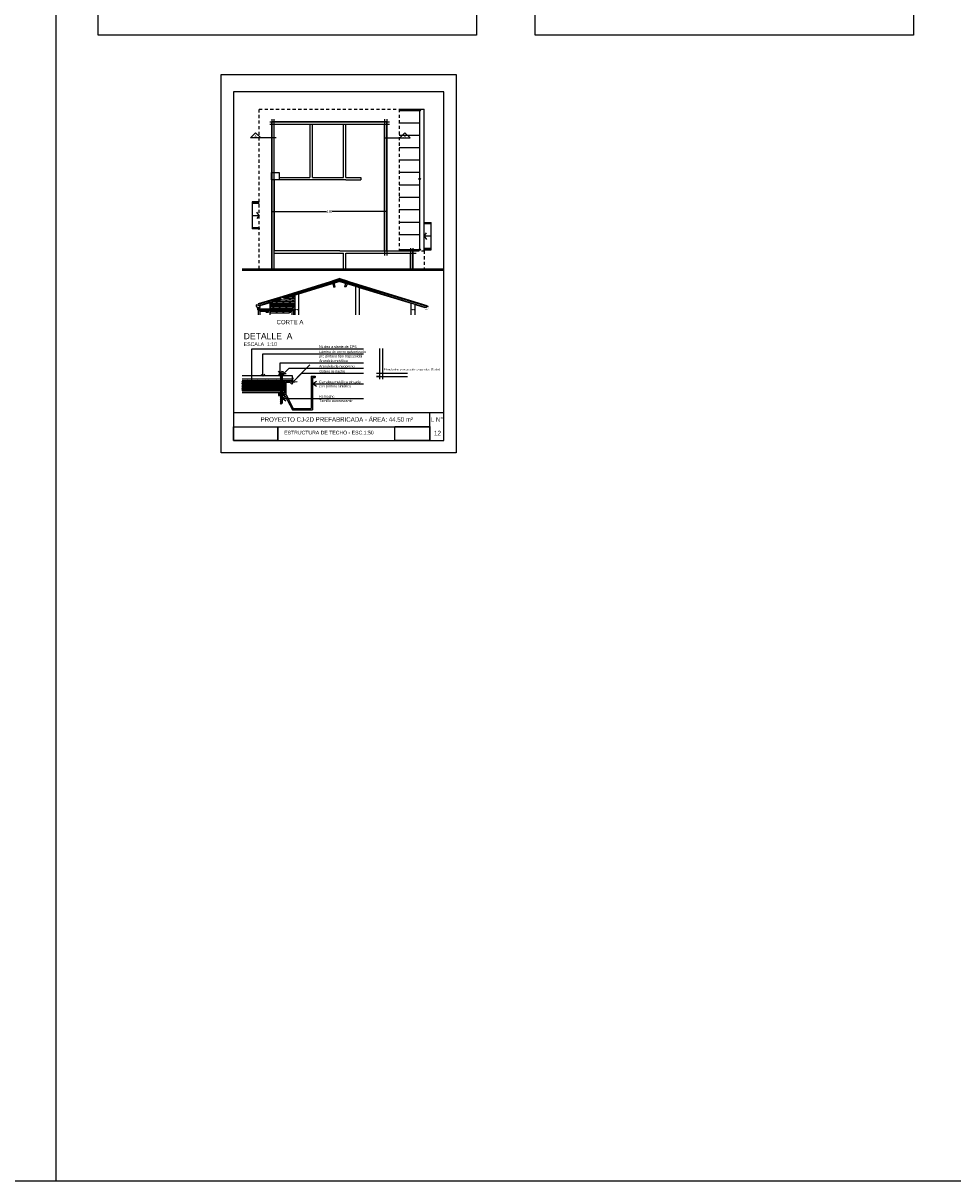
# Model space of a CAD drawing. Header units: millimetres. Extents: x 201 to 840, y 135 to 685.
# Tile 157 of 219: x 335 to 373, y 274 to 320. Entities that reach past the tile are written whole.
import ezdxf

# ---------------------------------------------------------------- set-up
doc = ezdxf.new("R2010")
doc.units = ezdxf.units.MM
doc.linetypes.add('HIDDEN2', pattern=[0.1875, 0.125, -0.0625])
for name, color, linetype in [('0.2', 1, 'Continuous'), ('01', 1, 'Continuous'), ('02', 2, 'Continuous'), ('03', 3, 'Continuous'), ('04', 4, 'Continuous'), ('05', 5, 'Continuous'), ('10', 251, 'Continuous'), ('AREA', 2, 'Continuous'), ('chapa', 3, 'Continuous'), ('electricidad', 3, 'Continuous'), ('ESTRUCTURA', 5, 'Continuous'), ('Ladrillo visto', 250, 'Continuous'), ('LAMINA', 6, 'Continuous'), ('LINEA DE CORTE', 4, 'Continuous'), ('LLAMADAS', 1, 'Continuous'), ('muro', 6, 'Continuous'), ('Muro prefabricado', 5, 'Continuous'), ('piso', 1, 'Continuous'), ('PROYECCIONES', 2, 'Continuous'), ('Techo', 4, 'Continuous'), ('TEXT', 4, 'Continuous'), ('TEXTO LAMINA', 2, 'Continuous'), ('TEXTOS VARIOS', 3, 'Continuous')]:
    doc.layers.add(name, color=color, linetype=linetype)
doc.layers.add('001', color=1, linetype='Continuous', lineweight=5)
doc.layers.add('01 DETALLES', color=2, linetype='Continuous', lineweight=5)
doc.styles.add('ARIAL', font='arial.ttf', dxfattribs={"height": 0.06})
doc.styles.add('Estilo30', font='arial.ttf', dxfattribs={"height": 0.3})
doc.styles.get("Standard").update_dxf_attribs({"font": 'arial.ttf'})
doc.styles.add('STYLE1', font='ARIALUNI.TTF', dxfattribs={"height": 0.09})
doc.dimstyles.new('05', dxfattribs={"dimscale": 0, "dimtxt": 0.09, "dimasz": 0.05, "dimexe": 0, "dimexo": 0, "dimgap": 0, "dimtad": 0, "dimzin": 0, "dimdsep": 46, "dimtxsty": 'Standard', "dimblk": 'OPEN90', "dimcen": 0.25, "dimclrd": 1, "dimclre": 1, "dimclrt": 3, "dimadec": 0, "dimazin": 0, "dimtfac": 1, "dimtofl": 0, "dimtmove": 2, "dimatfit": 3, "dimldrblk": 'BOXFILLED', "dimfxl": 1, "dimtolj": 1, "dimtzin": 0, "dimarcsym": 0})
doc.dimstyles.new('D3', dxfattribs={"dimscale": 0, "dimtxt": 0.09, "dimasz": 0.06, "dimexe": 0, "dimexo": 0.15, "dimgap": 0, "dimtad": 0, "dimzin": 0, "dimdsep": 46, "dimtxsty": 'STYLE1', "dimblk": 'ARCHTICK', "dimcen": 1, "dimse1": 1, "dimse2": 1, "dimclrd": 1, "dimclre": 1, "dimclrt": 3, "dimadec": 0, "dimazin": 0, "dimtfac": 1, "dimtmove": 2, "dimatfit": 1, "dimldrblk": 'OPEN90', "dimfxl": 1, "dimtolj": 1, "dimtzin": 0, "dimarcsym": 0})
picture_1 = doc.add_image_def('image1.jpg', size_in_pixel=(635, 198))
picture_2 = doc.add_image_def('image3.jpg', size_in_pixel=(635, 198))
picture_3 = doc.add_image_def('image4.png', size_in_pixel=(322, 127))
picture_4 = doc.add_image_def('image5.jpg', size_in_pixel=(635, 198))
picture_5 = doc.add_image_def('image6.png', size_in_pixel=(322, 127))

# ---------------------------------------------------------------- blocks, each defined once
blk = doc.blocks.new('fggf')
at = {"layer": 'AREA', "ltscale": 0.5}
for p, q in [((-0.63, 0.126), (-0.59, 0.126)), ((-0.59, 0.126), (0.415, 0.126)), ((0.42, 0.403), (0.46, 0.403)), ((0.42, 0.126), (0.46, 0.126))]:
    blk.add_line(p, q, dxfattribs=at)
at = {"layer": 'muro'}
for p, q in [((-0.087, 0.403), (-0.218, 0.312)), ((-0.087, 0.126), (-0.087, 0.403)), ((-0.087, 0.403), (0.043, 0.312))]:
    blk.add_line(p, q, dxfattribs=at)
at = {"layer": 'piso', "color": 2}
for p, q in [((-0.63, 0.403), (-0.63, 0.126)), ((-0.59, 0.403), (-0.59, 0.126)), ((0.42, 0.403), (0.42, 0.126)), ((0.46, 0.403), (0.46, 0.126))]:
    blk.add_line(p, q, dxfattribs=at)
at = {"layer": 'piso'}
for p, q in [((-0.585, 0.126), (-0.585, 0.403)), ((0.415, 0.126), (0.415, 0.403))]:
    blk.add_line(p, q, dxfattribs=at)
blk = doc.blocks.new('_OPEN90')
at = {"color": 0, "linetype": 'ByBlock'}
for p, q in [((0, 0), (-1, 0)), ((-0.5, 0.5), (0, 0)), ((0, 0), (-0.5, -0.5))]:
    blk.add_line(p, q, dxfattribs=at)
blk = doc.blocks.new('_ARCHTICK')
at = {"color": 0, "linetype": 'ByBlock', "const_width": 0.15}
blk.add_lwpolyline([(-0.5, -0.5), (0.5, 0.5)], dxfattribs=at)
blk = doc.blocks.new('*D337')
at = {"layer": 'DEFPOINTS', "color": 1, "lineweight": -2}
for p, q in [((345.249, 312.601), (347.455, 312.601)), ((349.899, 312.601), (347.693, 312.601))]:
    blk.add_line(p, q, dxfattribs=at)
at = {"layer": 'DEFPOINTS', "color": 0}
for p in [(349.899, 312.601), (345.249, 312.503), (349.899, 312.503)]:
    blk.add_point(p, dxfattribs=at)
at = {"layer": 'DEFPOINTS', "color": 1, "lineweight": -2, "xscale": 0.06, "yscale": 0.06, "zscale": 0.06, "rotation": 180}
blk.add_blockref('_ARCHTICK', (345.249, 312.601), dxfattribs=at)
at = {"layer": 'DEFPOINTS', "color": 1, "lineweight": -2, "xscale": 0.06, "yscale": 0.06, "zscale": 0.06}
blk.add_blockref('_ARCHTICK', (349.899, 312.601), dxfattribs=at)
at = {"layer": 'DEFPOINTS', "color": 3, "insert": (347.574, 312.601), "char_height": 0.09, "attachment_point": 5, "style": 'STYLE1'}
blk.add_mtext('\\A1;4.65', dxfattribs=at)
blk = doc.blocks.new('UIU')
at = {"layer": '01', "ltscale": 0.8}
blk.add_line((-0.088, 0.017), (0.012, 0.017), dxfattribs=at)
blk.add_line((-0.088, 0.017), (0.012, 0.017), dxfattribs=at)
at = {"layer": '01'}
blk.add_line((0.041, -0.012), (0.041, -0.112), dxfattribs=at)
for radius in [0.129, 0.0294]:
    blk.add_arc((0.041, 0.017), radius, 180, 270, dxfattribs=at)
at = {"layer": '10', "ltscale": 0.05}
for p, q in [((0.014, 0.006), (-0.078, -0.032)), ((0.02, -0.004), (-0.05, -0.074)), ((0.03, -0.01), (-0.008, -0.103))]:
    blk.add_line(p, q, dxfattribs=at)
for radius in [0.124, 0.114, 0.0971, 0.0617, 0.0446, 0.0347]:
    blk.add_arc((0.041, 0.017), radius, 180, 270, dxfattribs=at)
blk = doc.blocks.new('GFB')
at = {"layer": '10', "ltscale": 0.01}
h = blk.add_hatch(dxfattribs=at)
h.set_pattern_fill('HONEY', color=256, scale=0.1, angle=90, style=0)
h.set_pattern_definition([(90, (3705.700756, 2600.24622), (-0.010825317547, 0.01875), [0.0125, -0.025]), (210, (3705.700756, 2600.24622), (-0.010825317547, -0.01875), [0.0125, -0.025]), (150, (3705.700756, 2600.24622), (-0.021650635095, 5e-18), [-0.025, 0.0125])])
h.paths.add_polyline_path([(0.005, -0.263), (-0.889, -0.263), (-0.889, -0.504), (0.005, -0.504)])
h = blk.add_hatch(dxfattribs=at)
h.set_pattern_fill('HONEY', color=256, scale=0.1, angle=90, style=0)
h.set_pattern_definition([(90, (3706.633188, 2600.24622), (-0.010825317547, 0.01875), [0.0125, -0.025]), (210, (3706.633188, 2600.24622), (-0.010825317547, -0.01875), [0.0125, -0.025]), (150, (3706.633188, 2600.24622), (-0.021650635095, 5e-18), [-0.025, 0.0125])])
h.paths.add_polyline_path([(0.096, -0.263), (0.043, -0.263), (0.043, -0.504), (0.096, -0.504)])
at = {"layer": '01', "ltscale": 0.01}
for p, q in [((-0.889, -0.143), (0.005, -0.143)), ((0.043, -0.205), (0.005, -0.16)), ((0.043, -0.24), (0.005, -0.195)), ((0.043, -0.276), (0.005, -0.231)), ((0.043, -0.158), (0.031, -0.143)), ((0.043, -0.143), (0.277, -0.143)), ((0.277, -0.143), (0.277, -0.224)), ((0.043, -0.318), (0.005, -0.273)), ((0.043, -0.354), (0.005, -0.309)), ((0.043, -0.393), (0.005, -0.348)), ((0.043, -0.428), (0.005, -0.384)), ((0.043, -0.468), (0.005, -0.423)), ((0.043, -0.512), (0.005, -0.467)), ((0.043, -0.548), (0.005, -0.503)), ((0.043, -0.586), (0.005, -0.542)), ((0.043, -0.626), (0.005, -0.581)), ((0.043, -0.667), (0.005, -0.622)), ((0.043, -0.707), (0.005, -0.662)), ((0.043, -0.742), (0.005, -0.697)), ((0.043, -0.782), (0.005, -0.737))]:
    blk.add_line(p, q, dxfattribs=at)
at = {"layer": '02', "ltscale": 0.01}
for p, q in [((-0.889, -0.224), (0.005, -0.224)), ((-0.889, -0.263), (0.005, -0.263)), ((0.043, -0.224), (0.277, -0.224)), ((0.043, -0.263), (0.277, -0.263)), ((0.096, -0.263), (0.096, -0.543)), ((0.277, -0.224), (0.277, -0.263)), ((0.725, -0.158), (0.818, -0.158)), ((0.725, -0.158), (0.725, -0.92)), ((0.755, -0.188), (0.818, -0.188)), ((0.755, -0.188), (0.755, -0.95)), ((0.818, -0.158), (0.818, -0.188)), ((-0.889, -0.504), (0.005, -0.504)), ((0.043, -0.504), (0.096, -0.504)), ((-0.889, -0.543), (0.005, -0.543)), ((-0.043, -0.585), (0.005, -0.585)), ((-0.043, -0.585), (-0.043, -0.615)), ((-0.043, -0.615), (0.005, -0.615)), ((0.043, -0.543), (0.096, -0.543)), ((0.043, -0.585), (0.127, -0.585)), ((0.043, -0.615), (0.109, -0.615)), ((0.109, -0.615), (0.284, -0.95)), ((0.127, -0.585), (0.302, -0.92)), ((0.284, -0.95), (0.755, -0.95)), ((0.302, -0.92), (0.725, -0.92))]:
    blk.add_line(p, q, dxfattribs=at)
at = {"layer": '03', "ltscale": 0.01}
for p, q in [((0.101, -0.269), (0.239, -0.269)), ((0.101, -0.269), (0.101, -0.549)), ((0.239, -0.269), (0.295, -0.327)), ((0.13, -0.298), (0.223, -0.298)), ((0.13, -0.298), (0.13, -0.577)), ((0.223, -0.298), (0.272, -0.349)), ((0.272, -0.349), (0.295, -0.327)), ((-0.043, -0.549), (0.005, -0.549)), ((-0.043, -0.549), (-0.043, -0.577)), ((-0.043, -0.577), (0.005, -0.577)), ((0.043, -0.549), (0.101, -0.549)), ((0.043, -0.577), (0.13, -0.577))]:
    blk.add_line(p, q, dxfattribs=at)
for points in [[(-0.025, -0.107), (0.073, -0.107), (0.073, -0.135), (-0.025, -0.135)], [(-0.002, -0.09), (0.049, -0.09), (0.049, -0.107), (-0.002, -0.107)]]:
    blk.add_lwpolyline(points, close=True, dxfattribs=at)
at = {"layer": '04', "ltscale": 0.01}
for p, q in [((0.005, -0.143), (0.043, -0.143)), ((0.005, -0.143), (0.005, -0.793)), ((0.043, -0.143), (0.043, -0.793)), ((0.024, -0.815), (0.005, -0.793)), ((0.024, -0.815), (0.043, -0.793))]:
    blk.add_line(p, q, dxfattribs=at)
at = {"layer": 'LLAMADAS'}
for p, q in [((-0.668, -0.226), (-0.668, 0.482)), ((-0.668, 0.482), (1.952, 0.482)), ((-0.406, -0.073), (-0.406, 0.363)), ((-0.406, 0.363), (1.952, 0.363)), ((0, 0), (0, 0.153)), ((0, 0.153), (1.952, 0.153)), ((0.135, -0.044), (0.205, 0.026)), ((0.205, 0.026), (1.952, 0.026))]:
    blk.add_line(p, q, dxfattribs=at)
for p, xscale, yscale, zscale, rotation in [((0, -0.09), 0.09, 0.09, 0.09, 269.9999999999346), ((-0.668, -0.316), 0.09, 0.09, 0.09, 269.9999999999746), ((-0.406, -0.163), 0.09, 0.09, 0.09, 269.9999999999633), ((0.071, -0.107), 0.09000000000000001, 0.09000000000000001, 0.09000000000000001, 225)]:
    blk.add_blockref('_OPEN90', p, dxfattribs=dict(at, xscale=xscale, yscale=yscale, zscale=zscale, rotation=rotation))
at = {"layer": 'LLAMADAS', "color": 2, "style": 'ARIAL'}
blk.add_text('Arandela de neopreno', height=0.06, dxfattribs=at).set_placement((0.91, 0.043))
at = {"layer": 'LLAMADAS', "color": 2, "char_height": 0.06, "width": 1.61755, "attachment_point": 1, "style": 'ARIAL'}
for s, insert in [('Núcleo aislante de EPS', (0.91, 0.559)), ('Lámina de acero galvanizado\\Ppre pintado tipo trapezoidal', (0.91, 0.44)), ('Arandela metálica', (0.91, 0.23)), ('Canaleta metálica pintada \\Pcon pintura sintética', (0.91, -0.264)), ('Gotero remache', (0.91, -0.017)), ('Remache.\\PTornillo autoroscante', (0.91, -0.605))]:
    blk.add_mtext(s, dxfattribs=dict(at, insert=insert))
at = {"layer": 'TEXTOS VARIOS', "style": 'Estilo30'}
blk.add_text('DETALLE  A', height=0.144, dxfattribs=at).set_placement((-0.856, 0.705))
at = {"layer": 'TEXTOS VARIOS', "color": 2, "style": 'Estilo30'}
blk.add_text('ESCALA  1:10', height=0.0864, dxfattribs=at).set_placement((-0.856, 0.546))
at = {"layer": 'LLAMADAS'}
for points in [[(0.285, -0.308), (0.499, -0.093), (1.952, -0.093)], [(0.755, -0.341), (1.952, -0.341)], [(0.043, -0.682), (1.952, -0.682)]]:
    blk.add_leader(points, dimstyle='05', override={"dimscale": 1, "dimasz": 0.09, "dimldrblk": 'OPEN90'}, dxfattribs=at)

msp = doc.modelspace()

# ---------------------------------------------------------------- linework, layer by layer
at = {"color": 1, "ltscale": 0.5}
for p, q in [((344.066, 310.296), (352.17, 310.296)), ((344.066, 310.235), (352.17, 310.235))]:
    msp.add_line(p, q, dxfattribs=at)
for points in [[(338.256, 329.179), (353.504, 329.179), (353.504, 319.703), (338.256, 319.703)], [(355.871, 329.179), (371.118, 329.179), (371.118, 319.703), (355.871, 319.703)], [(371.118, 319.703), (355.871, 319.703), (355.871, 329.179), (371.118, 329.179)], [(343.211, 302.877), (343.211, 318.125), (352.688, 318.125), (352.688, 302.877)]]:
    msp.add_lwpolyline(points, close=True)
at = {"layer": '0.2'}
for p, q in [((345.702, 309.185), (344.702, 308.879)), ((345.628, 309.131), (344.711, 308.851)), ((345.64, 309.082), (344.726, 308.803)), ((345.711, 309.156), (345.665, 309.142))]:
    msp.add_line(p, q, dxfattribs=at)
at = {"layer": '001'}
for p, q in [((344.639, 308.846), (344.722, 308.815)), ((344.726, 308.803), (344.711, 308.851)), ((344.742, 308.807), (344.773, 308.796)), ((344.805, 308.681), (344.805, 308.581))]:
    msp.add_line(p, q, dxfattribs=at)
at = {"layer": '001', "ltscale": 0.8}
for p, q in [((344.675, 308.71), (344.675, 308.731)), ((344.675, 308.71), (344.775, 308.71)), ((344.675, 308.71), (344.775, 308.71)), ((344.805, 308.681), (345, 308.677)), ((344.805, 308.581), (345, 308.577))]:
    msp.add_line(p, q, dxfattribs=at)
at = {"layer": '001'}
for radius, start, end in [(0.129, 180, 229.0428), (0.0294, 180, 270), (0.129, 263.3997, 270)]:
    msp.add_arc((344.805, 308.71), radius, start, end, dxfattribs=at)
at = {"layer": '01'}
for p, q in [((348.006, 309.805), (345.726, 309.108)), ((348.006, 309.805), (348.006, 309.857)), ((348.006, 309.805), (351.487, 308.741)), ((344.702, 308.879), (344.711, 308.851)), ((344.726, 308.803), (344.711, 308.851)), ((344.742, 308.807), (344.772, 308.796)), ((344.772, 308.796), (344.782, 308.799)), ((344.782, 308.799), (344.776, 308.818)), ((345.651, 309.064), (344.782, 308.799)), ((345.648, 309.148), (345.722, 309.12)), ((345.726, 309.108), (345.711, 309.156)), ((345.741, 309.113), (345.763, 309.105)), ((345.782, 309.105), (345.772, 309.101)), ((345.782, 309.105), (345.776, 309.123)), ((351.431, 308.738), (351.437, 308.756)), ((351.44, 308.735), (351.431, 308.738)), ((351.471, 308.746), (351.45, 308.738)), ((351.487, 308.741), (351.501, 308.789)), ((351.564, 308.781), (351.49, 308.753))]:
    msp.add_line(p, q, dxfattribs=at)
at = {"layer": '01', "ltscale": 0.0036}
for p, q in [((346.124, 308.668), (344.767, 308.668)), ((346.124, 308.618), (344.79, 308.618))]:
    msp.add_line(p, q, dxfattribs=at)
at = {"layer": '01 DETALLES'}
for p, q in [((344.681, 308.71), (344.681, 308.731)), ((344.691, 308.71), (344.691, 308.731)), ((344.708, 308.71), (344.708, 308.731)), ((344.743, 308.71), (344.743, 308.731)), ((344.805, 308.676), (345, 308.671)), ((344.805, 308.666), (345, 308.661)), ((344.805, 308.649), (345, 308.644)), ((344.805, 308.613), (345, 308.609)), ((344.805, 308.596), (345, 308.592)), ((344.805, 308.586), (345, 308.582))]:
    msp.add_line(p, q, dxfattribs=at)
at = {"layer": '01 DETALLES', "ltscale": 0.05}
for p, q in [((344.778, 308.699), (344.685, 308.661)), ((344.743, 308.648), (344.713, 308.619)), ((344.794, 308.683), (344.768, 308.62))]:
    msp.add_line(p, q, dxfattribs=at)
for radius, start, end in [(0.124, 180, 227.5855), (0.114, 180, 233.3362), (0.0971, 180, 230.0776), (0.0617, 180, 222.4581), (0.0446, 180, 270), (0.0617, 232.771, 270), (0.0347, 180, 270), (0.0971, 261.1902, 270), (0.114, 262.5195, 270), (0.124, 263.1181, 270)]:
    msp.add_arc((344.805, 308.71), radius, start, end, dxfattribs=at)
at = {"layer": '02'}
for p, q in [((348.006, 309.784), (346.332, 309.273)), ((348.006, 309.899), (347.715, 309.811)), ((347.718, 309.801), (347.715, 309.811)), ((348.006, 309.889), (347.718, 309.801)), ((348.006, 309.899), (348.296, 309.812)), ((348.006, 309.889), (348.294, 309.802)), ((348.006, 309.784), (348.629, 309.594)), ((348.294, 309.802), (348.296, 309.812)), ((348.779, 309.548), (350.882, 308.905)), ((346.182, 309.227), (345.782, 309.105)), ((351.032, 308.859), (351.431, 308.738))]:
    msp.add_line(p, q, dxfattribs=at)
at = {"layer": '02', "ltscale": 0.01}
for p, q in [((344.72, 308.437), (344.72, 308.618)), ((344.72, 308.618), (344.79, 308.618)), ((344.725, 308.437), (344.725, 308.618)), ((344.785, 308.437), (344.785, 308.618)), ((344.79, 308.437), (344.79, 308.618)), ((346.077, 308.437), (346.077, 308.618)), ((346.077, 308.618), (346.142, 308.618)), ((346.082, 308.437), (346.082, 308.618)), ((346.142, 308.437), (346.142, 308.618))]:
    msp.add_line(p, q, dxfattribs=at)
for points in [[(344.742, 308.668), (344.767, 308.668), (344.767, 308.618), (344.742, 308.618)], [(344.745, 308.666), (344.765, 308.666), (344.765, 308.621), (344.745, 308.621)], [(346.099, 308.668), (346.124, 308.668), (346.124, 308.618), (346.099, 308.618)], [(346.102, 308.666), (346.122, 308.666), (346.122, 308.621), (346.102, 308.621)]]:
    msp.add_lwpolyline(points, close=True, dxfattribs=at)
at = {"layer": '02', "color": 1, "ltscale": 0.01}
for centre in [(351.219, 316.676), (351.219, 313.916), (351.219, 311.071)]:
    msp.add_circle(centre, 0.035, dxfattribs=at)
at = {"layer": '03'}
for p, q in [((347.997, 309.886), (345.702, 309.185)), ((348.006, 309.857), (345.711, 309.156)), ((347.997, 309.886), (348.006, 309.857)), ((348.015, 309.886), (348.006, 309.857)), ((348.006, 309.857), (351.502, 308.789)), ((348.015, 309.886), (351.51, 308.818)), ((345.702, 309.185), (345.711, 309.156)), ((351.51, 308.818), (351.502, 308.789))]:
    msp.add_line(p, q, dxfattribs=at)
for points in [[(345.253, 316.327), (345.253, 310.296)], [(345.343, 316.327), (345.343, 310.296)], [(349.803, 316.329), (349.803, 310.832)], [(349.893, 316.329), (349.893, 310.832)], [(345.174, 316.219), (349.999, 316.219)], [(345.174, 316.129), (349.999, 316.129)], [(350.853, 311.126), (350.853, 310.296)], [(350.943, 311.126), (350.943, 310.296)], [(349.686, 311.021), (351.073, 311.021)], [(349.686, 310.931), (351.073, 310.931)], [(349.596, 307.088), (349.596, 305.848)], [(349.726, 307.088), (349.726, 305.848)], [(349.476, 306.088), (350.726, 306.088)], [(349.576, 305.958), (349.476, 305.958), (350.726, 305.958)]]:
    msp.add_lwpolyline(points, dxfattribs=at)
at = {"layer": '03', "ltscale": 0.01}
for centre in [(346.223, 308.648), (346.291, 308.648), (350.923, 308.648), (350.923, 308.648), (350.991, 308.648), (350.991, 308.648)]:
    msp.add_circle(centre, 0.00811, dxfattribs=at)
at = {"layer": '05'}
msp.add_lwpolyline([(344.639, 308.846), (344.629, 308.846), (344.629, 308.796), (344.668, 308.731), (344.783, 308.731), (344.783, 308.796), (344.773, 308.796)], dxfattribs=at)
at = {"layer": '05', "const_width": 0.002}
for points in [[(345.648, 309.148), (345.638, 309.152), (345.628, 309.152), (345.628, 309.102), (345.668, 309.036), (345.783, 309.036), (345.783, 309.101), (345.773, 309.101), (345.763, 309.105)], [(345.648, 309.148), (345.648, 309.107), (345.679, 309.056), (345.763, 309.056), (345.763, 309.105)], [(351.564, 308.781), (351.574, 308.785), (351.584, 308.785), (351.584, 308.735), (351.545, 308.67), (351.43, 308.67), (351.43, 308.735), (351.44, 308.735), (351.45, 308.738)], [(351.564, 308.781), (351.564, 308.741), (351.534, 308.69), (351.45, 308.69), (351.45, 308.738)]]:
    msp.add_lwpolyline(points, dxfattribs=at)
at = {"layer": 'ESTRUCTURA', "lineweight": 25}
for points in [[(347.763, 309.553), (347.811, 309.568), (347.767, 309.711), (347.719, 309.696)], [(348.249, 309.553), (348.201, 309.568), (348.245, 309.711), (348.293, 309.696)]]:
    msp.add_lwpolyline(points, close=True, dxfattribs=at)
at = {"layer": 'Ladrillo visto', "color": 251, "ltscale": 0.5}
for p, q in [((345.197, 308.668), (345.197, 308.707)), ((345.197, 308.592), (345.197, 308.618)), ((345.197, 308.527), (345.197, 308.577))]:
    msp.add_line(p, q, dxfattribs=at)
for points in [[(345.197, 308.917), (345.447, 308.917), (345.447, 308.967), (345.332, 308.967)], [(345.197, 308.926), (345.197, 308.917)], [(345.197, 308.852), (345.308, 308.852), (345.308, 308.902), (345.197, 308.902), (345.197, 308.852)], [(345.447, 308.798), (345.447, 308.837), (345.197, 308.837), (345.197, 308.798)], [(345.197, 308.787), (345.447, 308.787), (345.447, 308.837), (345.197, 308.837), (345.197, 308.787)], [(345.323, 308.852), (345.573, 308.852), (345.573, 308.902), (345.323, 308.902), (345.323, 308.852)], [(345.447, 308.928), (345.447, 308.967), (345.332, 308.967)], [(345.381, 308.982), (345.573, 308.982), (345.573, 309.032), (345.545, 309.032)], [(345.712, 308.928), (345.712, 308.967), (345.462, 308.967), (345.462, 308.928)], [(345.462, 308.917), (345.712, 308.917), (345.712, 308.967), (345.462, 308.967), (345.462, 308.917)], [(345.712, 308.798), (345.712, 308.837), (345.462, 308.837), (345.462, 308.798)], [(345.462, 308.787), (345.712, 308.787), (345.712, 308.837), (345.462, 308.837), (345.462, 308.787)], [(345.588, 308.982), (345.838, 308.982), (345.838, 309.032), (345.588, 309.032), (345.588, 308.982)], [(345.588, 308.852), (345.838, 308.852), (345.838, 308.902), (345.588, 308.902), (345.588, 308.852)], [(345.977, 308.928), (345.977, 308.967), (345.727, 308.967), (345.727, 308.928)], [(345.727, 308.917), (345.977, 308.917), (345.977, 308.967), (345.727, 308.967), (345.727, 308.917)], [(345.977, 308.798), (345.977, 308.837), (345.727, 308.837), (345.727, 308.798)], [(345.727, 308.787), (345.977, 308.787), (345.977, 308.837), (345.727, 308.837), (345.727, 308.787)], [(345.977, 309.058), (345.977, 309.097), (345.783, 309.097)], [(345.783, 309.047), (345.977, 309.047), (345.977, 309.097), (345.783, 309.097)], [(345.853, 309.112), (346.103, 309.112), (346.103, 309.162), (345.97, 309.162)], [(345.853, 309.126), (345.853, 309.112)], [(345.853, 308.982), (346.103, 308.982), (346.103, 309.032), (345.853, 309.032), (345.853, 308.982)], [(345.853, 308.852), (346.103, 308.852), (346.103, 308.902), (345.853, 308.902), (345.853, 308.852)], [(346.182, 309.097), (345.992, 309.097), (345.992, 309.047), (346.182, 309.047)], [(346.182, 308.967), (345.992, 308.967), (345.992, 308.917), (346.182, 308.917)], [(346.182, 308.837), (345.992, 308.837), (345.992, 308.787), (346.182, 308.787)], [(346.019, 309.177), (346.182, 309.177)], [(346.182, 309.162), (346.118, 309.162), (346.118, 309.112)], [(346.118, 309.112), (346.182, 309.112)], [(346.182, 309.032), (346.118, 309.032), (346.118, 308.982)], [(346.118, 308.982), (346.182, 308.982)], [(346.182, 308.902), (346.118, 308.902), (346.118, 308.852)], [(346.118, 308.852), (346.182, 308.852)], [(345.197, 308.722), (345.308, 308.722), (345.308, 308.772), (345.197, 308.772), (345.197, 308.722)], [(345.447, 308.668), (345.447, 308.707), (345.197, 308.707), (345.197, 308.668)], [(345.197, 308.592), (345.308, 308.592), (345.308, 308.618)], [(345.197, 308.527), (345.447, 308.527), (345.447, 308.577), (345.197, 308.577), (345.197, 308.527)], [(345.323, 308.722), (345.573, 308.722), (345.573, 308.772), (345.323, 308.772), (345.323, 308.722)], [(345.323, 308.592), (345.573, 308.592), (345.573, 308.618)], [(345.323, 308.618), (345.323, 308.592)], [(345.712, 308.668), (345.712, 308.707), (345.462, 308.707), (345.462, 308.668)], [(345.462, 308.527), (345.712, 308.527), (345.712, 308.577), (345.462, 308.577), (345.462, 308.527)], [(345.588, 308.722), (345.838, 308.722), (345.838, 308.772), (345.588, 308.772), (345.588, 308.722)], [(345.588, 308.592), (345.838, 308.592), (345.838, 308.618)], [(345.588, 308.618), (345.588, 308.592)], [(345.977, 308.668), (345.977, 308.707), (345.727, 308.707), (345.727, 308.668)], [(345.727, 308.527), (345.977, 308.527), (345.977, 308.577), (345.727, 308.577), (345.727, 308.527)], [(345.853, 308.722), (346.103, 308.722), (346.103, 308.772), (345.853, 308.772), (345.853, 308.722)], [(345.853, 308.618), (345.853, 308.592)], [(345.853, 308.592), (346.077, 308.592)], [(346.182, 308.707), (345.992, 308.707), (345.992, 308.668)], [(346.077, 308.577), (345.992, 308.577), (345.992, 308.527)], [(346.182, 308.772), (346.118, 308.772), (346.118, 308.722)], [(346.118, 308.722), (346.182, 308.722)], [(346.124, 308.657), (346.182, 308.657)], [(346.182, 308.642), (346.124, 308.642)], [(346.142, 308.592), (346.182, 308.592)], [(346.182, 308.577), (346.142, 308.577)]]:
    msp.add_lwpolyline(points, dxfattribs=at)
at = {"layer": 'LAMINA', "color": 2}
for p, q in [((352.188, 304.491), (343.711, 304.491)), ((351.629, 303.377), (351.629, 304.491))]:
    msp.add_line(p, q, dxfattribs=at)
at = {"layer": 'LAMINA'}
msp.add_line((343.711, 303.377), (352.188, 303.377), dxfattribs=at)
msp.add_line((343.711, 303.377), (352.188, 303.377), dxfattribs=at)
msp.add_lwpolyline([(352.188, 303.377), (352.188, 317.425), (343.711, 317.425), (343.711, 303.377)], close=True, dxfattribs=at)
at = {"layer": 'LAMINA', "color": 1}
msp.add_lwpolyline([(343.711, 303.934), (351.629, 303.934)], dxfattribs=at)
at = {"layer": 'LINEA DE CORTE', "color": 3}
for points in [[(345.434, 315.57), (344.399, 315.57), (344.605, 315.776), (344.811, 315.57)], [(349.796, 315.57), (350.831, 315.57), (350.625, 315.776), (350.419, 315.57)]]:
    msp.add_lwpolyline(points, dxfattribs=at)
at = {"layer": 'muro', "ltscale": 0.01}
for p, q in [((346.332, 309.273), (346.182, 309.227)), ((346.332, 309.273), (346.332, 308.437)), ((348.629, 309.594), (348.629, 308.437)), ((348.629, 309.594), (348.779, 309.548)), ((348.779, 309.548), (348.779, 308.437)), ((346.182, 309.227), (346.182, 308.437)), ((350.882, 308.437), (350.882, 308.905)), ((351.032, 308.437), (351.032, 308.859))]:
    msp.add_line(p, q, dxfattribs=at)
at = {"layer": 'muro', "color": 1, "ltscale": 0.01}
for p, q in [((345.182, 308.921), (345.182, 308.668)), ((345.182, 308.618), (345.182, 308.437))]:
    msp.add_line(p, q, dxfattribs=at)
at = {"layer": 'muro', "ltscale": 0.01}
msp.add_lwpolyline([(351.032, 308.859), (350.882, 308.905)], dxfattribs=at)
at = {"layer": 'Muro prefabricado', "color": 1}
for p, q in [((345.249, 316.229), (345.249, 314.176)), ((345.249, 316.229), (349.899, 316.229)), ((345.349, 316.129), (346.799, 316.129)), ((345.349, 316.129), (346.799, 316.129)), ((345.349, 314.176), (345.349, 316.129)), ((346.799, 313.976), (346.799, 316.129)), ((346.899, 316.129), (348.149, 316.129)), ((346.899, 313.976), (346.899, 316.129)), ((348.149, 313.976), (348.149, 316.129)), ((348.249, 313.976), (348.249, 316.129)), ((348.249, 316.129), (349.799, 316.129)), ((349.799, 311.026), (349.799, 316.129)), ((349.899, 311.026), (349.899, 316.229)), ((345.549, 313.976), (346.797, 313.976)), ((346.899, 313.976), (348.149, 313.976)), ((348.249, 313.976), (348.849, 313.976)), ((349.799, 314.109), (349.799, 311.026)), ((349.899, 311.026), (349.899, 314.109)), ((345.249, 313.876), (345.249, 310.296)), ((345.349, 313.876), (345.349, 311.026)), ((348.249, 313.876), (348.849, 313.876)), ((347.999, 311.026), (345.349, 311.026)), ((345.349, 310.296), (345.349, 310.926)), ((345.349, 310.926), (348.149, 310.926)), ((347.999, 311.026), (349.799, 311.026)), ((348.149, 310.296), (348.149, 310.926)), ((348.249, 310.296), (348.249, 310.926)), ((348.249, 310.926), (349.799, 310.926)), ((349.799, 310.926), (350.849, 310.926)), ((349.899, 311.026), (350.949, 311.026)), ((350.849, 310.296), (350.849, 310.926)), ((350.949, 310.296), (350.949, 311.026))]:
    msp.add_line(p, q, dxfattribs=at)
for points in [[(345.549, 313.876), (345.249, 313.876), (345.249, 314.176), (345.549, 314.176), (345.549, 313.876)], [(348.249, 313.976), (348.849, 313.976), (348.849, 313.876)], [(348.249, 313.876), (345.549, 313.876)]]:
    msp.add_lwpolyline(points, dxfattribs=at)
at = {"layer": 'piso', "color": 1}
for p in [(350.393, 316.729), (351.399, 311.026)]:
    msp.add_line(p, (351.399, 316.729), dxfattribs=at)
at = {"layer": 'piso', "color": 2, "linetype": 'HIDDEN2'}
for p, q in [((350.393, 316.729), (350.393, 311.026)), ((350.393, 311.026), (351.399, 311.026)), ((351.399, 311.026), (351.399, 310.296))]:
    msp.add_line(p, q, dxfattribs=at)
at = {"layer": 'PROYECCIONES', "color": 2, "linetype": 'HIDDEN2'}
for p, q in [((344.749, 310.296), (344.749, 316.729)), ((344.749, 316.729), (350.393, 316.729))]:
    msp.add_line(p, q, dxfattribs=at)
at = {"layer": 'PROYECCIONES', "color": 1}
for p, q in [((350.396, 316.676), (351.219, 316.676)), ((351.219, 311.071), (351.219, 316.676)), ((350.396, 316.171), (351.219, 316.171)), ((350.396, 315.675), (351.219, 315.675)), ((350.396, 315.179), (351.219, 315.179)), ((350.396, 314.683), (351.219, 314.683)), ((350.396, 314.187), (351.219, 314.187)), ((350.396, 313.679), (351.219, 313.679)), ((350.396, 313.183), (351.219, 313.183)), ((350.396, 312.687), (351.219, 312.687)), ((350.396, 312.179), (351.219, 312.179)), ((350.396, 311.683), (351.219, 311.683)), ((350.396, 311.071), (351.219, 311.071))]:
    msp.add_line(p, q, dxfattribs=at)
at = {"layer": 'TEXT', "color": 1, "ltscale": 0.01}
for p, q in [((336.557, 375.896), (336.557, 273.548)), ((297.761, 273.548), (446.459, 273.548))]:
    msp.add_line(p, q, dxfattribs=at)

# ---------------------------------------------------------------- block references
at = {"xscale": 1.721677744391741, "yscale": 1.721677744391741, "zscale": 1.721677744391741}
msp.add_blockref('GFB', (345.6, 306.246), dxfattribs=at)
at = {"layer": 'Techo'}
for p, rotation in [((344.346, 312.361), 269.9999999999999), ((351.802, 311.696), 90)]:
    msp.add_blockref('fggf', p, dxfattribs=dict(at, rotation=rotation))
at = {"layer": 'Techo', "xscale": -1, "rotation": 90}
msp.add_blockref('UIU', (345.016, 308.588), dxfattribs=at)

# ---------------------------------------------------------------- texts
at = {"layer": '02', "ltscale": 0.01, "style": 'ARIAL'}
msp.add_text('Planchuelas de recepción de paneles (Techo) ', height=0.08, dxfattribs=at).set_placement((349.777, 306.199))
at = {"layer": 'LINEA DE CORTE', "color": 3, "style": 'ARIAL'}
for p in [(344.555, 315.59), (350.575, 315.59)]:
    msp.add_attdef('A', p, 'LETRA...', height=0.105, dxfattribs=at)
at = {"layer": 'TEXTO LAMINA', "color": 2, "style": 'ARIAL'}
msp.add_text('ESTRUCTURA DE TECHO - ESC.1:50', height=0.14805, dxfattribs=at).set_placement((345.757, 303.622))
at = {"layer": 'TEXTO LAMINA', "color": 4, "style": 'ARIAL'}
msp.add_text('12', height=0.1824, dxfattribs=at).set_placement((351.795, 303.586))
at = {"layer": 'TEXTO LAMINA', "char_height": 0.18, "attachment_point": 1, "style": 'ARIAL'}
for s, width, insert in [('{\\fTechnic|b0|i0|c2|p2;PROYECTO CJ-2D PREFABRICADA - ÁREA: 44.50 m²}', 6.84973, (344.805, 304.315)), ('{\\fTechnic|b0|i0|c2|p2;L N°}', 0.53992, (351.665, 304.315))]:
    msp.add_mtext_dynamic_manual_height_columns(s, width=width, gutter_width=12.5, heights=[0], dxfattribs=dict(at, insert=insert))
at = {"layer": 'TEXTOS VARIOS', "style": 'Estilo30'}
msp.add_text('CORTE A', height=0.1746, dxfattribs=at).set_placement((345.449, 308.062))

# ---------------------------------------------------------------- dimensions: what is measured, and where the dimension line sits
at = {"layer": 'DEFPOINTS'}
dim = msp.add_linear_dim(base=(349.899, 312.601), p1=(345.249, 312.503), p2=(349.899, 312.503), dimstyle='D3', override={"dimscale": 1}, dxfattribs=at)
dim.commit()
dim.dimension.update_dxf_attribs({"geometry": '*D337', "text_midpoint": (347.574, 312.601)})

# ---------------------------------------------------------------- pictures from other files: only their frames are drawn
at = {"layer": '01'}
image = msp.add_image(picture_4, insert=(343.711, 303.377), size_in_units=(1.787, 0.557), dxfattribs=at)
image.dxf.flags = 7
image = msp.add_image(picture_5, insert=(350.212, 303.377), size_in_units=(1.412, 0.557), dxfattribs=at)
image.dxf.flags = 7
at = {"layer": 'chapa', "color": 0}
image = msp.add_image(picture_1, insert=(343.711, 303.377), size_in_units=(1.786, 0.557), dxfattribs=at)
image.dxf.flags = 7
at = {"layer": 'electricidad'}
image = msp.add_image(picture_2, insert=(343.711, 303.377), size_in_units=(1.781, 0.555), dxfattribs=at)
image.dxf.flags = 7
image = msp.add_image(picture_3, insert=(350.212, 303.377), size_in_units=(1.417, 0.559), dxfattribs=at)
image.dxf.flags = 7

doc.saveas('drawing.dxf')
